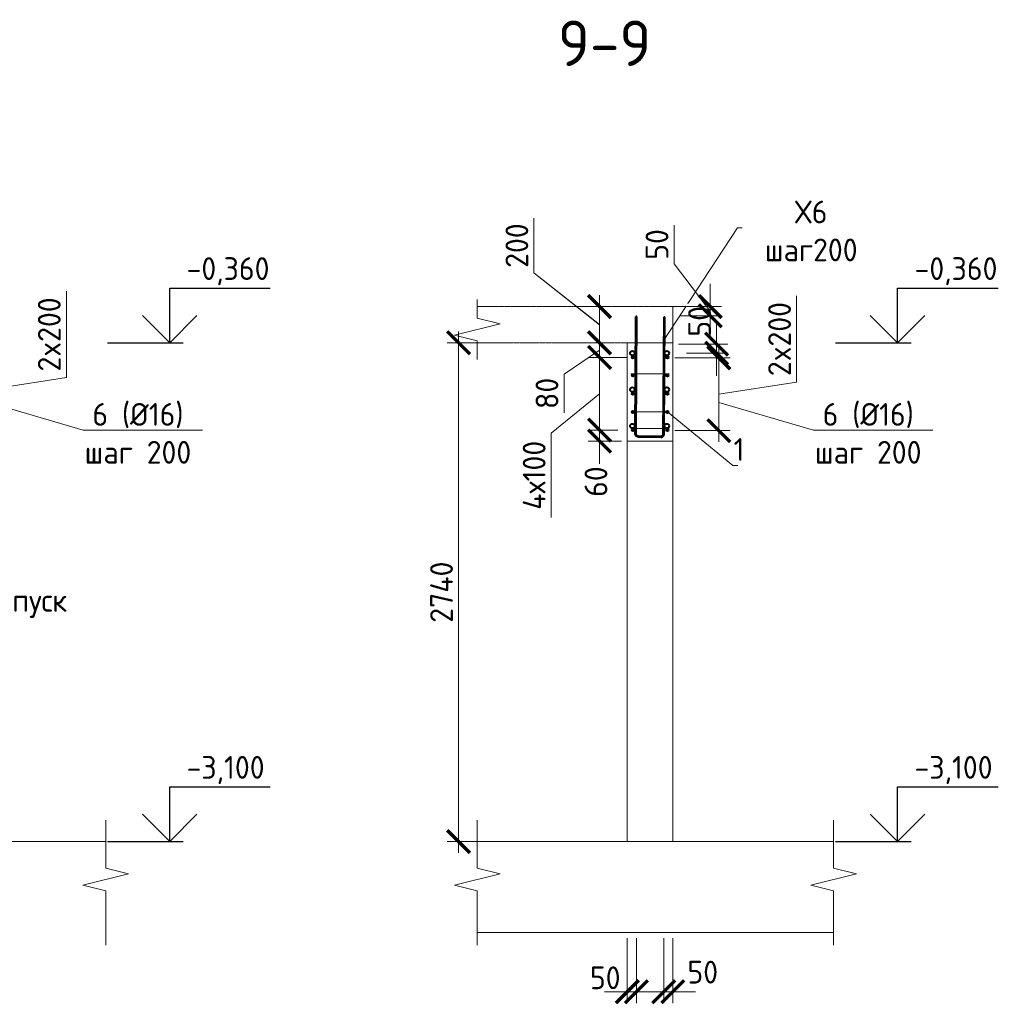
# Model space of a CAD drawing. Header units: millimetres. Extents: x 349531 to 1063351, y -131924 to 96186.
# Tile 120 of 230: x 591659 to 602447, y -43810 to -32992. Entities that reach past the tile are written whole.
import ezdxf
from ezdxf import colors
from ezdxf.entities.mleader import LeaderData, LeaderLine
from ezdxf.math import Vec2, Vec3

# ---------------------------------------------------------------- set-up
doc = ezdxf.new("R2010")
doc.units = ezdxf.units.MM
doc.linetypes.add('01 Штриховая _4 мм_', pattern=[6, 3.5, -2.5])
for name, color, linetype, lineweight in [('AF_Perekritie', 90, 'Continuous', 18), ('AF_Stena', 90, 'Continuous', 18), ('KR_Fundament', 253, 'Continuous', 18), ('Арм_хомуты', 133, 'Continuous', 18), ('Арм_шпильки', 143, 'Continuous', 18), ('Армирование', 3, 'Continuous', 40), ('подоснова', 151, 'Continuous', 5), ('РАЗМЕРЫ', 1, 'Continuous', 9)]:
    doc.layers.add(name, color=color, linetype=linetype, lineweight=lineweight)
doc.styles.add('GOST 2.304', font='CS_Gost2304.shx')
doc.styles.add('GOST-2.304_Type-B', font='GOST_Common.ttf')
doc.dimstyles.new('мой 25', dxfattribs={"dimscale": 100, "dimtxt": 2.5, "dimasz": 2.5, "dimexe": 1.25, "dimexo": 0.625, "dimtad": 1, "dimdec": 0, "dimlfac": 0.5, "dimtxsty": 'GOST-2.304_Type-B', "dimblk": 'ARCHTICK', "dimcen": 2.5, "dimdle": 1.25, "dimaunit": 1, "dimadec": 1, "dimazin": 2, "dimtfac": 1, "dimtdec": 0, "dimtmove": 1, "dimatfit": 3, "dimfxl": 6, "dimfxlon": 1, "dimtfill": 1, "dimlwd": -1, "dimlwe": -1, "dimarcsym": 0})

# ---------------------------------------------------------------- blocks, each defined once
blk = doc.blocks.new('_None')
blk = doc.blocks.new('_ArchTick')
at = {"color": 0, "linetype": 'ByBlock', "const_width": 0.15}
blk.add_lwpolyline([(-0.5, -0.5), (0.5, 0.5)], dxfattribs=at)
blk = doc.blocks.new('*D1188')
at = {"layer": 'DEFPOINTS', "color": 0, "transparency": 16777216}
for p in [(590771, -36656), (590771, -37456), (591317, -37456)]:
    blk.add_point(p, dxfattribs=at)
at = {"layer": 'РАЗМЕРЫ', "color": 0, "linetype": 'Continuous', "transparency": 16777216}
for p, q in [((592172, -36925), (592172, -35975)), ((591317, -36531), (591317, -37581)), ((590834, -36656), (591442, -36656)), ((591317, -37056), (592172, -36925)), ((590834, -37456), (591442, -37456))]:
    blk.add_line(p, q, dxfattribs=at)
at = {"layer": 'РАЗМЕРЫ', "color": 0, "transparency": 16777216, "xscale": 250, "yscale": 250, "zscale": 250}
for p, rotation in [((591317, -36656), 90), ((591317, -37456), 270)]:
    blk.add_blockref('_ArchTick', p, dxfattribs=dict(at, rotation=rotation))
at = {"layer": 'РАЗМЕРЫ', "color": 0, "transparency": 16777216, "insert": (591984, -36450), "char_height": 250, "attachment_point": 5, "rotation": 90, "style": 'GOST-2.304_Type-B', "bg_fill": 3, "box_fill_scale": 1.1, "bg_fill_color": 256, "bg_fill_true_color": 13158600, "bg_fill_transparency": 0}
blk.add_mtext('2x200', dxfattribs=at)
blk = doc.blocks.new('*D1189')
at = {"layer": 'DEFPOINTS', "color": 0, "lineweight": 50, "transparency": 16777216}
for p in [(598032, -36542), (598169, -36542), (598397, -36702)]:
    blk.add_point(p, dxfattribs=at)
at = {"layer": 'РАЗМЕРЫ', "color": 0, "linetype": 'Continuous', "transparency": 16777216}
for p, q in [((598032, -36827), (598032, -36417)), ((598106, -36542), (597907, -36542)), ((598032, -36622), (597642, -36886)), ((598334, -36702), (597907, -36702)), ((597642, -36886), (597642, -37311))]:
    blk.add_line(p, q, dxfattribs=at)
at = {"layer": 'РАЗМЕРЫ', "color": 0, "transparency": 16777216, "xscale": 250, "yscale": 250, "zscale": 250}
for p, rotation in [((598032, -36542), 90), ((598032, -36702), 270)]:
    blk.add_blockref('_ArchTick', p, dxfattribs=dict(at, rotation=rotation))
at = {"layer": 'РАЗМЕРЫ', "color": 0, "transparency": 16777216, "insert": (597454, -37098), "char_height": 250, "attachment_point": 5, "rotation": 90, "style": 'GOST-2.304_Type-B', "bg_fill": 3, "box_fill_scale": 1.1, "bg_fill_color": 256, "bg_fill_true_color": 13158600, "bg_fill_transparency": 0}
blk.add_mtext('80', dxfattribs=at)
blk = doc.blocks.new('*D808')
at = {"layer": 'DEFPOINTS', "color": 0, "lineweight": 50, "transparency": 16777216}
for p in [(597695, -36142), (598032, -36142), (597695, -36542)]:
    blk.add_point(p, dxfattribs=at)
at = {"layer": 'РАЗМЕРЫ', "color": 0, "linetype": 'Continuous', "transparency": 16777216}
for p, q in [((597311, -35772), (597311, -35172)), ((598032, -36342), (597311, -35772)), ((598032, -36667), (598032, -36017)), ((597758, -36142), (598157, -36142)), ((597758, -36542), (598157, -36542))]:
    blk.add_line(p, q, dxfattribs=at)
at = {"layer": 'РАЗМЕРЫ', "color": 0, "transparency": 16777216, "xscale": 250, "yscale": 250, "zscale": 250}
for p, rotation in [((598032, -36142), 90), ((598032, -36542), 270)]:
    blk.add_blockref('_ArchTick', p, dxfattribs=dict(at, rotation=rotation))
at = {"layer": 'РАЗМЕРЫ', "color": 0, "transparency": 16777216, "insert": (597123, -35472), "char_height": 250, "attachment_point": 5, "rotation": 90, "style": 'GOST-2.304_Type-B', "bg_fill": 3, "box_fill_scale": 1.1, "bg_fill_color": 256, "bg_fill_true_color": 13158600, "bg_fill_transparency": 0}
blk.add_mtext('200', dxfattribs=at)
blk = doc.blocks.new('*D809')
at = {"layer": 'DEFPOINTS', "color": 0, "lineweight": 50, "transparency": 16777216}
for p in [(598337, -43022), (598437, -43022), (598437, -43672)]:
    blk.add_point(p, dxfattribs=at)
at = {"layer": 'РАЗМЕРЫ', "color": 0, "linetype": 'Continuous', "transparency": 16777216}
for p, q in [((598337, -43084), (598337, -43797)), ((598437, -43084), (598437, -43797)), ((598337, -43672), (598087, -43672)), ((598337, -43672), (598437, -43672)), ((598437, -43672), (598687, -43672))]:
    blk.add_line(p, q, dxfattribs=at)
at = {"layer": 'РАЗМЕРЫ', "color": 0, "transparency": 16777216, "insert": (598094, -43519), "char_height": 250, "attachment_point": 5, "style": 'GOST-2.304_Type-B', "bg_fill": 3, "box_fill_scale": 1.1, "bg_fill_color": 256, "bg_fill_true_color": 13158600, "bg_fill_transparency": 0}
blk.add_mtext('50', dxfattribs=at)
at = {"layer": 'РАЗМЕРЫ', "color": 0, "transparency": 16777216, "xscale": 250, "yscale": 250, "zscale": 250}
blk.add_blockref('_ArchTick', (598337, -43672), dxfattribs=at)
at = {"layer": 'РАЗМЕРЫ', "color": 0, "transparency": 16777216, "xscale": 250, "yscale": 250, "zscale": 250, "rotation": 180}
blk.add_blockref('_ArchTick', (598437, -43672), dxfattribs=at)
blk = doc.blocks.new('*D810')
at = {"layer": 'DEFPOINTS', "color": 0, "lineweight": 50, "transparency": 16777216}
for p in [(598737, -43022), (598837, -43022), (598837, -43672)]:
    blk.add_point(p, dxfattribs=at)
at = {"layer": 'РАЗМЕРЫ', "color": 0, "linetype": 'Continuous', "transparency": 16777216}
for p, q in [((598737, -43084), (598737, -43797)), ((598837, -43084), (598837, -43797)), ((598737, -43672), (598487, -43672)), ((598737, -43672), (598837, -43672)), ((598837, -43672), (599087, -43672))]:
    blk.add_line(p, q, dxfattribs=at)
at = {"layer": 'РАЗМЕРЫ', "color": 0, "transparency": 16777216, "xscale": 250, "yscale": 250, "zscale": 250}
blk.add_blockref('_ArchTick', (598737, -43672), dxfattribs=at)
at = {"layer": 'РАЗМЕРЫ', "color": 0, "transparency": 16777216, "insert": (599166, -43457), "char_height": 250, "attachment_point": 5, "style": 'GOST-2.304_Type-B', "bg_fill": 3, "box_fill_scale": 1.1, "bg_fill_color": 256, "bg_fill_true_color": 13158600, "bg_fill_transparency": 0}
blk.add_mtext('50', dxfattribs=at)
at = {"layer": 'РАЗМЕРЫ', "color": 0, "transparency": 16777216, "xscale": 250, "yscale": 250, "zscale": 250, "rotation": 180}
blk.add_blockref('_ArchTick', (598837, -43672), dxfattribs=at)
blk = doc.blocks.new('*D811')
at = {"layer": 'DEFPOINTS', "color": 0, "lineweight": 50, "transparency": 16777216}
for p in [(598641, -36542), (596482, -42022), (598801, -42022)]:
    blk.add_point(p, dxfattribs=at)
at = {"layer": 'РАЗМЕРЫ', "color": 0, "linetype": 'Continuous', "transparency": 16777216}
for p, q in [((596482, -36417), (596482, -42147)), ((597082, -36542), (596357, -36542)), ((597082, -42022), (596357, -42022))]:
    blk.add_line(p, q, dxfattribs=at)
at = {"layer": 'РАЗМЕРЫ', "color": 0, "transparency": 16777216, "xscale": 250, "yscale": 250, "zscale": 250}
for p, rotation in [((596482, -36542), 90), ((596482, -42022), 270)]:
    blk.add_blockref('_ArchTick', p, dxfattribs=dict(at, rotation=rotation))
at = {"layer": 'РАЗМЕРЫ', "color": 0, "transparency": 16777216, "insert": (596295, -39282), "char_height": 250, "attachment_point": 5, "rotation": 90, "style": 'GOST-2.304_Type-B', "bg_fill": 3, "box_fill_scale": 1.1, "bg_fill_color": 256, "bg_fill_true_color": 13158600, "bg_fill_transparency": 0}
blk.add_mtext('2740', dxfattribs=at)
blk = doc.blocks.new('*D1190')
at = {"layer": 'DEFPOINTS', "color": 0, "lineweight": 50, "transparency": 16777216}
for p in [(598397, -36702), (598032, -37502), (598295, -37502)]:
    blk.add_point(p, dxfattribs=at)
at = {"layer": 'РАЗМЕРЫ', "color": 0, "linetype": 'Continuous', "transparency": 16777216}
for p, q in [((598032, -36577), (598032, -37627)), ((598334, -36702), (597907, -36702)), ((598032, -37102), (597500, -37535)), ((597500, -37535), (597500, -38460)), ((598232, -37502), (597907, -37502))]:
    blk.add_line(p, q, dxfattribs=at)
at = {"layer": 'РАЗМЕРЫ', "color": 0, "transparency": 16777216, "xscale": 250, "yscale": 250, "zscale": 250}
for p, rotation in [((598032, -36702), 90), ((598032, -37502), 270)]:
    blk.add_blockref('_ArchTick', p, dxfattribs=dict(at, rotation=rotation))
at = {"layer": 'РАЗМЕРЫ', "color": 0, "transparency": 16777216, "insert": (597313, -37998), "char_height": 250, "attachment_point": 5, "rotation": 90, "style": 'GOST-2.304_Type-B', "bg_fill": 3, "box_fill_scale": 1.1, "bg_fill_color": 256, "bg_fill_true_color": 13158600, "bg_fill_transparency": 0}
blk.add_mtext('4х100', dxfattribs=at)
blk = doc.blocks.new('*D812')
at = {"layer": 'DEFPOINTS', "color": 0, "lineweight": 50, "transparency": 16777216}
for p in [(597695, -36144), (598032, -36144), (597695, -36544)]:
    blk.add_point(p, dxfattribs=at)
at = {"layer": 'РАЗМЕРЫ', "color": 0, "linetype": 'Continuous', "transparency": 16777216}
for p, q in [((597311, -35774), (597311, -35174)), ((598032, -36344), (597311, -35774)), ((598032, -36669), (598032, -36019)), ((597758, -36144), (598157, -36144)), ((597758, -36544), (598157, -36544))]:
    blk.add_line(p, q, dxfattribs=at)
at = {"layer": 'РАЗМЕРЫ', "color": 0, "transparency": 16777216, "xscale": 250, "yscale": 250, "zscale": 250}
for p, rotation in [((598032, -36144), 90), ((598032, -36544), 270)]:
    blk.add_blockref('_ArchTick', p, dxfattribs=dict(at, rotation=rotation))
at = {"layer": 'РАЗМЕРЫ', "color": 0, "transparency": 16777216, "insert": (597123, -35474), "char_height": 250, "attachment_point": 5, "rotation": 90, "style": 'GOST-2.304_Type-B', "bg_fill": 3, "box_fill_scale": 1.1, "bg_fill_color": 256, "bg_fill_true_color": 13158600, "bg_fill_transparency": 0}
blk.add_mtext('200', dxfattribs=at)
blk = doc.blocks.new('*D813')
at = {"layer": 'DEFPOINTS', "color": 0, "lineweight": 50, "transparency": 16777216}
for p in [(598797, -36707), (598797, -37507), (599343, -37507)]:
    blk.add_point(p, dxfattribs=at)
at = {"layer": 'РАЗМЕРЫ', "color": 0, "linetype": 'Continuous', "transparency": 16777216}
for p, q in [((600198, -36976), (600198, -36026)), ((599343, -36582), (599343, -37632)), ((598860, -36707), (599468, -36707)), ((599343, -37107), (600198, -36976)), ((598860, -37507), (599468, -37507))]:
    blk.add_line(p, q, dxfattribs=at)
at = {"layer": 'РАЗМЕРЫ', "color": 0, "transparency": 16777216, "xscale": 250, "yscale": 250, "zscale": 250}
for p, rotation in [((599343, -36707), 90), ((599343, -37507), 270)]:
    blk.add_blockref('_ArchTick', p, dxfattribs=dict(at, rotation=rotation))
at = {"layer": 'РАЗМЕРЫ', "color": 0, "transparency": 16777216, "insert": (600010, -36501), "char_height": 250, "attachment_point": 5, "rotation": 90, "style": 'GOST-2.304_Type-B', "bg_fill": 3, "box_fill_scale": 1.1, "bg_fill_color": 256, "bg_fill_true_color": 13158600, "bg_fill_transparency": 0}
blk.add_mtext('2x200', dxfattribs=at)
blk = doc.blocks.new('*D814')
at = {"layer": 'DEFPOINTS', "color": 0, "lineweight": 50, "transparency": 16777216}
for p in [(598837, -36556), (599318, -36556), (598924, -36656)]:
    blk.add_point(p, dxfattribs=at)
at = {"layer": 'РАЗМЕРЫ', "color": 0, "linetype": 'Continuous', "transparency": 16777216}
for p, q in [((599318, -36556), (599318, -36306)), ((598899, -36556), (599443, -36556)), ((599318, -36656), (599318, -36556)), ((598986, -36656), (599443, -36656)), ((599318, -36656), (599318, -36906))]:
    blk.add_line(p, q, dxfattribs=at)
at = {"layer": 'РАЗМЕРЫ', "color": 0, "transparency": 16777216, "insert": (599131, -36306), "char_height": 250, "attachment_point": 5, "rotation": 90, "style": 'GOST-2.304_Type-B', "bg_fill": 3, "box_fill_scale": 1.1, "bg_fill_color": 256, "bg_fill_true_color": 13158600, "bg_fill_transparency": 0}
blk.add_mtext('50', dxfattribs=at)
at = {"layer": 'РАЗМЕРЫ', "color": 0, "transparency": 16777216, "xscale": 250, "yscale": 250, "zscale": 250}
for p, rotation in [((599318, -36556), 270), ((599318, -36656), 90)]:
    blk.add_blockref('_ArchTick', p, dxfattribs=dict(at, rotation=rotation))
blk = doc.blocks.new('*D1191')
at = {"layer": 'DEFPOINTS', "color": 0, "lineweight": 50, "transparency": 16777216}
for p in [(598295, -37502), (598032, -37622), (598337, -37622)]:
    blk.add_point(p, dxfattribs=at)
at = {"layer": 'РАЗМЕРЫ', "color": 0, "linetype": 'Continuous', "transparency": 16777216}
for p, q in [((598032, -37502), (598032, -37252)), ((598232, -37502), (597907, -37502)), ((598032, -37502), (598032, -37622)), ((598274, -37622), (597907, -37622)), ((598032, -37622), (598032, -37872))]:
    blk.add_line(p, q, dxfattribs=at)
at = {"layer": 'РАЗМЕРЫ', "color": 0, "transparency": 16777216, "xscale": 250, "yscale": 250, "zscale": 250}
for p, rotation in [((598032, -37502), 270), ((598032, -37622), 90)]:
    blk.add_blockref('_ArchTick', p, dxfattribs=dict(at, rotation=rotation))
at = {"layer": 'РАЗМЕРЫ', "color": 0, "transparency": 16777216, "insert": (597992, -38067), "char_height": 250, "attachment_point": 5, "rotation": 90, "style": 'GOST-2.304_Type-B', "bg_fill": 3, "box_fill_scale": 1.1, "bg_fill_color": 256, "bg_fill_true_color": 13158600, "bg_fill_transparency": 0}
blk.add_mtext('60', dxfattribs=at)
blk = doc.blocks.new('*U1666')
at = {"color": 0, "linetype": 'ByBlock', "lineweight": -2}
for p, q in [((-159, 26), (-151, 1315)), ((-141, 1315), (-151, 1315)), ((-149, 26), (-141, 1315)), ((149, 24), (157, 1313)), ((157, 1313), (167, 1313)), ((159, 24), (167, 1313)), ((-158, 17), (-159, 26)), ((-154, 8), (-158, 17)), ((-149, 1), (-154, 8)), ((-148, 19), (-149, 26)), ((-142, -4), (-149, 1)), ((-146, 13), (-148, 19)), ((-142, 8), (-146, 13)), ((-137, 4), (-142, 8)), ((-131, 2), (-137, 4)), ((-124, 1), (-131, 2)), ((-124, 1), (124, -1)), ((124, -1), (131, 0)), ((131, 0), (137, 3)), ((137, 3), (142, 6)), ((142, 6), (146, 12)), ((146, 12), (148, 18)), ((148, 18), (149, 24)), ((149, -1), (155, 7)), ((155, 7), (158, 15)), ((158, 15), (159, 24)), ((-133, -8), (-142, -4)), ((-124, -9), (-133, -8)), ((124, -11), (-124, -9)), ((124, -11), (133, -10)), ((133, -10), (142, -6)), ((142, -6), (149, -1))]:
    blk.add_line(p, q, dxfattribs=at)
at = {"style": 'GOST 2.304', "oblique": 15, "flags": 9}
for tag, p in [('ПОЗИЦИЯ', (1051, -185)), ('ДИАМЕТР', (1051, -189)), ('КЛАСС', (1051, -194)), ('ДЛИНА', (1052, -199)), ('МАССА', (1052, -204))]:
    blk.add_attdef(tag, p, '', height=2.5, dxfattribs=at)
blk = doc.blocks.new('*D1667')
at = {"layer": 'DEFPOINTS', "color": 0, "transparency": 16777216}
for p in [(598767, -36144), (599248, -36144), (598854, -36245)]:
    blk.add_point(p, dxfattribs=at)
at = {"layer": 'РАЗМЕРЫ', "color": 0, "linetype": 'Continuous', "transparency": 16777216}
for p, q in [((598850, -35674), (598850, -35249)), ((599248, -36195), (598850, -35674)), ((599248, -36144), (599248, -35894)), ((598830, -36144), (599373, -36144)), ((599248, -36245), (599248, -36144)), ((599248, -36245), (599248, -36144)), ((598917, -36245), (599373, -36245)), ((599248, -36245), (599248, -36495))]:
    blk.add_line(p, q, dxfattribs=at)
at = {"layer": 'РАЗМЕРЫ', "color": 0, "transparency": 16777216, "xscale": 250, "yscale": 250, "zscale": 250}
for p, rotation in [((599248, -36144), 270), ((599248, -36245), 90)]:
    blk.add_blockref('_ArchTick', p, dxfattribs=dict(at, rotation=rotation))
at = {"layer": 'РАЗМЕРЫ', "color": 0, "transparency": 16777216, "insert": (598663, -35462), "char_height": 250, "attachment_point": 5, "rotation": 90, "style": 'GOST-2.304_Type-B', "bg_fill": 3, "box_fill_scale": 1.1, "bg_fill_color": 256, "bg_fill_true_color": 13158600, "bg_fill_transparency": 0}
blk.add_mtext('50', dxfattribs=at)

msp = doc.modelspace()

# ---------------------------------------------------------------- linework, layer by layer
for points in [[(593307.1, -35941.9), (594412.4, -35941.9)], [(593307.1, -36541.9), (593307.1, -35941.9)], [(601307.6, -35941.9), (602412.9, -35941.9)], [(601307.6, -36541.9), (601307.6, -35941.9)], [(593607.1, -36241.9), (593307.1, -36541.9), (593007.1, -36241.9)], [(601607.6, -36241.9), (601307.6, -36541.9), (601007.6, -36241.9)], [(592622.5, -36541.9), (593457.1, -36541.9)], [(600623.1, -36541.9), (601457.6, -36541.9)], [(593307.1, -41421.9), (594412.4, -41421.9)], [(593307.1, -42021.9), (593307.1, -41421.9)], [(601307.6, -41421.9), (602412.9, -41421.9)], [(601307.6, -42021.9), (601307.6, -41421.9)], [(593607.1, -41721.9), (593307.1, -42021.9), (593007.1, -41721.9)], [(601607.6, -41721.9), (601307.6, -42021.9), (601007.6, -41721.9)], [(592622.5, -42021.9), (593457.1, -42021.9)], [(600623.1, -42021.9), (601457.6, -42021.9)]]:
    msp.add_lwpolyline(points)
at = {"layer": 'AF_Perekritie', "linetype": '01 Штриховая _4 мм_', "lineweight": 9}
for p, q in [((598836.8, -36141.9), (596688.2, -36141.9)), ((596688.2, -36541.9), (598836.8, -36541.9))]:
    msp.add_line(p, q, dxfattribs=at)
at = {"layer": 'AF_Stena', "lineweight": 20}
for p, q in [((598336.8, -36541.9), (598336.8, -42021.9)), ((598836.8, -36541.9), (598336.8, -36541.9)), ((598836.8, -42021.9), (598836.8, -36541.9))]:
    msp.add_line(p, q, dxfattribs=at)
for points in [[(596688.2, -36216.9), (596688.2, -36066.9)], [(596688.2, -36216.9), (596688.2, -36271.9)], [(596938.2, -36334.4), (596438.2, -36459.4)], [(596688.2, -36271.9), (596938.2, -36334.4)], [(596438.2, -36459.4), (596688.2, -36521.9)], [(596688.2, -36521.9), (596688.2, -36576.9)], [(596688.2, -36576.9), (596688.2, -36726.9)], [(592604.1, -42257.8), (592604.1, -41786)], [(596688.2, -42257.8), (596688.2, -41786)], [(600604.6, -42257.8), (600604.6, -41786)], [(592604.1, -42257.8), (592604.1, -42312.8)], [(596688.2, -42257.8), (596688.2, -42312.8)], [(600604.6, -42257.8), (600604.6, -42312.8)], [(592854.1, -42375.3), (592354.1, -42500.3)], [(592604.1, -42312.8), (592854.1, -42375.3)], [(596938.2, -42375.3), (596438.2, -42500.3)], [(596688.2, -42312.8), (596938.2, -42375.3)], [(600854.6, -42375.3), (600354.6, -42500.3)], [(600604.6, -42312.8), (600854.6, -42375.3)], [(592354.1, -42500.3), (592604.1, -42562.8)], [(596438.2, -42500.3), (596688.2, -42562.8)], [(600354.6, -42500.3), (600604.6, -42562.8)], [(592604.1, -42562.8), (592604.1, -42617.8)], [(592604.1, -42617.8), (592604.1, -43161.9)], [(596688.2, -42562.8), (596688.2, -42617.8)], [(596688.2, -42617.8), (596688.2, -43161.9)], [(600604.6, -42562.8), (600604.6, -42617.8)], [(600604.6, -42617.8), (600604.6, -43161.9)]]:
    msp.add_lwpolyline(points, dxfattribs=at)
at = {"layer": 'KR_Fundament', "lineweight": 9}
for p, q in [((592604.1, -42021.9), (588687.7, -42021.9)), ((600604.6, -42021.9), (596688.2, -42021.9)), ((596688.2, -43021.9), (600604.6, -43021.9))]:
    msp.add_line(p, q, dxfattribs=at)
at = {"layer": 'Арм_шпильки'}
msp.add_line((598376.8, -37481.9), (598796.8, -37481.9), dxfattribs=at)
at = {"layer": 'Армирование', "ltscale": 100}
for centre in [(598396.8, -36701.9), (598776.8, -36701.9), (598776.8, -37101.9), (598396.8, -37501.9), (598776.8, -37501.9)]:
    msp.add_circle(centre, 12, dxfattribs=at)

# ---------------------------------------------------------------- texts
at = {"style": 'GOST-2.304_Type-B'}
for s, p in [('-0,360', (593493, -35851.9)), ('-0,360', (601493.6, -35851.9)), ('-3,100', (593493, -41331.9)), ('-3,100', (601493.6, -41331.9))]:
    msp.add_text(s, height=250, dxfattribs=at).set_placement(p)
at = {"layer": 'РАЗМЕРЫ', "insert": (598087.8, -33250.9), "char_height": 500, "attachment_point": 5, "style": 'GOST-2.304_Type-B'}
msp.add_mtext_dynamic_manual_height_columns('9-9', width=3941.213, gutter_width=625, heights=[0], dxfattribs=at)

# ---------------------------------------------------------------- dimensions: what is measured, and where the dimension line sits
at = {"layer": 'РАЗМЕРЫ'}
dim = msp.add_linear_dim(base=(591317.5, -37456.1), p1=(590771.2, -36656.1), p2=(590771.2, -37456.1), angle=90, text='2x200', dimstyle='мой 25', dxfattribs=at)
dim.commit()
dim.dimension.update_dxf_attribs({"geometry": '*D1188', "text_midpoint": (592172, -36862.2), "dimtype": 160})

# ---------------------------------------------------------------- leaders
at = {"layer": 'подоснова'}
ml = msp.add_multileader_mtext('Standard', dxfattribs=at)
ml.set_content('Х6 шаг200', color=256, style='GOST-2.304_Type-B')
ml.set_leader_properties(color=256, linetype='ByLayer', lineweight=15)
ml.set_arrow_properties(name='NONE')
ml.build(insert=Vec2(0, 0))
ml.multileader.update_dxf_attribs({"text_left_attachment_type": 6, "text_right_attachment_type": 6, "dogleg_length": 10, "arrow_head_size": 18})
ctx = ml.context
ctx.base_point, ctx.char_height, ctx.arrow_head_size, ctx.landing_gap_size, ctx.plane_origin = Vec3(599557.6, -35279.7), 250, 18, 20, Vec3(598083.5, -34656.4)
ctx.left_attachment, ctx.right_attachment, ctx.text_align_type = 6, 6, 1
notes = []
notes.append((ctx, [(0, (1, 1, 0), (599547.6, -35279.7), (1, 0), 10, [(1, [(598730.9, -36524.1)], 0, [])])]))
ctx.mtext.insert, ctx.mtext.width, ctx.mtext.alignment, ctx.mtext.flow_direction = Vec3(600357.9, -34979.7), 22.898, 2, 5
ml = msp.add_multileader_mtext('Standard', dxfattribs=at)
ml.set_content('Выпуск', color=256, style='GOST-2.304_Type-B')
ml.set_leader_properties(color=256, linetype='ByLayer', lineweight=15)
ml.set_arrow_properties(name='NONE')
ml.build(insert=Vec2(0, 0))
ml.multileader.update_dxf_attribs({"text_left_attachment_type": 6, "text_right_attachment_type": 6, "dogleg_length": 10, "arrow_head_size": 18})
ctx = ml.context
ctx.base_point, ctx.char_height, ctx.arrow_head_size, ctx.landing_gap_size, ctx.plane_origin = Vec3(591132.6, -39572.1), 250, 18, 20, Vec3(589975.5, -39554)
ctx.left_attachment, ctx.right_attachment, ctx.text_align_type = 6, 6, 1
notes.append((ctx, [(0, (1, 1, 0), (591122.6, -39572.1), (1, 0), 10, [(1, [(590681.9, -40795.2), (590491.3, -40791.9)], 0, [])])]))
ctx.mtext.insert, ctx.mtext.width, ctx.mtext.alignment, ctx.mtext.flow_direction = Vec3(591665.1, -39247.1), 22.898, 2, 5
for ctx, leaders in notes:
    for number, flags, end, landing, length, lines in leaders:
        leader = LeaderData()
        leader.index, (leader.has_last_leader_line, leader.has_dogleg_vector, leader.attachment_direction) = number, flags
        leader.last_leader_point, leader.dogleg_vector, leader.dogleg_length = Vec3(end), Vec3(landing), length
        for number, points, colour, breaks in lines:
            line = LeaderLine()
            line.index, line.vertices, line.color, line.breaks = number, Vec3.list(points), colors.encode_raw_color(colour), breaks
            leader.lines.append(line)
        ctx.leaders.append(leader)

# ---------------------------------------------------------------- next in the draw order: dimensions: what is measured, and where the dimension line sits
at = {"layer": 'РАЗМЕРЫ'}
dim = msp.add_linear_dim(base=(598031.5, -36541.9), p1=(598396.8, -36701.9), p2=(598168.7, -36541.9), angle=90, dimstyle='мой 25', dxfattribs=at)
dim.commit()
dim.dimension.update_dxf_attribs({"geometry": '*D1189', "text_midpoint": (597641.7, -36948.1), "dimtype": 160})
dim = msp.add_linear_dim(base=(598436.8, -43672.1), p1=(598336.8, -43021.9), p2=(598436.8, -43021.9), dimstyle='мой 25', dxfattribs=at)
dim.commit()
dim.dimension.update_dxf_attribs({"geometry": '*D809', "text_midpoint": (598094.2, -43706.6), "dimtype": 160})

# ---------------------------------------------------------------- next in the draw order: leaders
at = {"layer": 'подоснова', "color": 2, "ltscale": 0.3}
ml = msp.add_multileader_mtext('Standard', dxfattribs=at)
ml.set_content('6 (%%C16)\\Pшаг 200', color=2, style='GOST-2.304_Type-B')
ml.set_leader_properties(color=256, linetype='ByLayer', lineweight=15)
ml.set_arrow_properties(name='NONE')
ml.build(insert=Vec2(0, 0))
ml.multileader.update_dxf_attribs({"text_left_attachment_type": 6, "text_right_attachment_type": 6, "dogleg_length": 0.1, "arrow_head_size": 18})
ctx = ml.context
ctx.base_point, ctx.char_height, ctx.arrow_head_size, ctx.landing_gap_size, ctx.plane_origin = Vec3(592358.1, -37503.6), 250, 18, 20, Vec3(581896.7, -38210.5)
ctx.left_attachment, ctx.right_attachment, ctx.text_align_type = 6, 6, 1
notes = []
notes.append((ctx, [(0, (1, 1, 0), (592358, -37503.6), (1, 0), 0.1, [(0, [(591317.5, -37197.1)], 0, [])])]))
ctx.mtext.insert, ctx.mtext.alignment, ctx.mtext.flow_direction = Vec3(592958.4, -37203.6), 2, 5
for ctx, leaders in notes:
    for number, flags, end, landing, length, lines in leaders:
        leader = LeaderData()
        leader.index, (leader.has_last_leader_line, leader.has_dogleg_vector, leader.attachment_direction) = number, flags
        leader.last_leader_point, leader.dogleg_vector, leader.dogleg_length = Vec3(end), Vec3(landing), length
        for number, points, colour, breaks in lines:
            line = LeaderLine()
            line.index, line.vertices, line.color, line.breaks = number, Vec3.list(points), colors.encode_raw_color(colour), breaks
            leader.lines.append(line)
        ctx.leaders.append(leader)

# ---------------------------------------------------------------- next in the draw order: linework, layer by layer
at = {"layer": 'Армирование', "ltscale": 100}
msp.add_circle((598396.8, -37101.9), 12, dxfattribs=at)

# ---------------------------------------------------------------- next in the draw order: dimensions: what is measured, and where the dimension line sits
at = {"layer": 'РАЗМЕРЫ'}
dim = msp.add_linear_dim(base=(598031.5, -36141.9), p1=(597695.1, -36541.9), p2=(597695.3, -36141.9), angle=90, dimstyle='мой 25', dxfattribs=at)
dim.commit()
dim.dimension.update_dxf_attribs({"geometry": '*D808', "text_midpoint": (597310.6, -35709.2), "dimtype": 160})
dim = msp.add_linear_dim(base=(598836.8, -43672.1), p1=(598736.8, -43021.9), p2=(598836.8, -43021.9), dimstyle='мой 25', dxfattribs=at)
dim.commit()
dim.dimension.update_dxf_attribs({"geometry": '*D810', "text_midpoint": (599166.4, -43644), "dimtype": 160})

# ---------------------------------------------------------------- next in the draw order: dimensions: what is measured, and where the dimension line sits
dim = msp.add_linear_dim(base=(596482.2, -42021.9), p1=(598641.5, -36541.9), p2=(598801, -42021.9), angle=90, dimstyle='мой 25', dxfattribs=at)
dim.commit()
dim.dimension.update_dxf_attribs({"geometry": '*D811', "text_midpoint": (596294.7, -39281.9)})

# ---------------------------------------------------------------- next in the draw order: linework, layer by layer
at = {"layer": 'AF_Stena', "lineweight": 20}
msp.add_line((598836.8, -36541.9), (598836.8, -36142.9), dxfattribs=at)
at = {"layer": 'Арм_шпильки'}
msp.add_line((598376.8, -36881.9), (598796.8, -36881.9), dxfattribs=at)
at = {"layer": 'Армирование', "ltscale": 100}
for centre, radius in [((598771.7, -36656.1), 25), ((598396.8, -36901.9), 12), ((598776.8, -36901.9), 12), ((598771.7, -37056.1), 25), ((598396.8, -37301.9), 12), ((598776.8, -37301.9), 12), ((598771.7, -37456.1), 25)]:
    msp.add_circle(centre, radius, dxfattribs=at)

# ---------------------------------------------------------------- next in the draw order: dimensions: what is measured, and where the dimension line sits
at = {"layer": 'РАЗМЕРЫ'}
for base, p1, p2, text, picture, middle in [((599343.5, -37507.1), (598797.2, -36707.1), (598797.2, -37507.1), '2x200', '*D813', (600198, -36913.2)), ((598031.5, -37501.9), (598396.8, -36701.9), (598294.7, -37501.9), '4х100', '*D1190', (597500.3, -37597.7))]:
    dim = msp.add_linear_dim(base=base, p1=p1, p2=p2, angle=90, text=text, dimstyle='мой 25', dxfattribs=at)
    dim.commit()
    dim.dimension.update_dxf_attribs({"geometry": picture, "text_midpoint": middle, "dimtype": 160})

# ---------------------------------------------------------------- next in the draw order: linework, layer by layer
at = {"layer": 'AF_Stena', "lineweight": 20}
msp.add_line((598336.8, -37621.9), (598836.8, -37621.9), dxfattribs=at)
at = {"layer": 'Армирование', "ltscale": 100}
for centre in [(598391.7, -36656.1), (598391.7, -37056.1), (598391.7, -37456.1)]:
    msp.add_circle(centre, 25, dxfattribs=at)

# ---------------------------------------------------------------- next in the draw order: block references
at = {"layer": 'Арм_хомуты', "lineweight": 40}
msp.add_blockref('*U1666', (598583, -37568.5), dxfattribs=at)

# ---------------------------------------------------------------- next in the draw order: dimensions: what is measured, and where the dimension line sits
at = {"layer": 'РАЗМЕРЫ'}
for base, p1, p2, picture, middle in [((598031.5, -36144.3), (597695.1, -36544.3), (597695.3, -36144.3), '*D812', (597310.6, -35711.6)), ((599318, -36555.9), (598923.8, -36656.1), (598836.8, -36555.9), '*D814', (599318, -36305.9))]:
    dim = msp.add_linear_dim(base=base, p1=p1, p2=p2, angle=90, dimstyle='мой 25', dxfattribs=at)
    dim.commit()
    dim.dimension.update_dxf_attribs({"geometry": picture, "text_midpoint": middle, "dimtype": 160})

# ---------------------------------------------------------------- next in the draw order: leaders
at = {"layer": 'подоснова', "color": 2, "ltscale": 0.3}
ml = msp.add_multileader_mtext('Standard', dxfattribs=at)
ml.set_content('6 (%%C16)\\Pшаг 200', color=2, style='GOST-2.304_Type-B')
ml.set_leader_properties(color=256, linetype='ByLayer', lineweight=15)
ml.set_arrow_properties(name='NONE')
ml.build(insert=Vec2(0, 0))
ml.multileader.update_dxf_attribs({"text_left_attachment_type": 6, "text_right_attachment_type": 6, "dogleg_length": 0.1, "arrow_head_size": 18})
ctx = ml.context
ctx.base_point, ctx.char_height, ctx.arrow_head_size, ctx.landing_gap_size, ctx.plane_origin = Vec3(600384.1, -37503.6), 250, 18, 20, Vec3(589922.7, -38210.5)
ctx.left_attachment, ctx.right_attachment, ctx.text_align_type = 6, 6, 1
notes = []
notes.append((ctx, [(0, (1, 1, 0), (600384, -37503.6), (1, 0), 0.1, [(0, [(599343.5, -37197.1)], 0, [])])]))
ctx.mtext.insert, ctx.mtext.alignment, ctx.mtext.flow_direction = Vec3(600984.4, -37203.6), 2, 5
at = {"layer": 'подоснова'}
ml = msp.add_multileader_mtext('Standard', dxfattribs=at)
ml.set_content('1 ', color=256, style='GOST-2.304_Type-B')
ml.set_leader_properties(color=256, linetype='ByLayer', lineweight=15)
ml.set_arrow_properties(name='NONE')
ml.build(insert=Vec2(0, 0))
ml.multileader.update_dxf_attribs({"text_left_attachment_type": 6, "text_right_attachment_type": 6, "dogleg_length": 10, "arrow_head_size": 18})
ctx = ml.context
ctx.base_point, ctx.char_height, ctx.arrow_head_size, ctx.landing_gap_size, ctx.plane_origin = Vec3(599507.4, -37889.3), 250, 18, 20, Vec3(598512.9, -37449)
ctx.left_attachment, ctx.right_attachment, ctx.text_align_type = 6, 6, 1
notes.append((ctx, [(0, (1, 1, 0), (599497.4, -37889.3), (1, 0), 10, [(1, [(598396.8, -37301.9), (598776.8, -37301.9)], 0, [])])]))
ctx.mtext.insert, ctx.mtext.width, ctx.mtext.alignment, ctx.mtext.flow_direction = Vec3(599564.9, -37589.3), 22.898, 2, 5
for ctx, leaders in notes:
    for number, flags, end, landing, length, lines in leaders:
        leader = LeaderData()
        leader.index, (leader.has_last_leader_line, leader.has_dogleg_vector, leader.attachment_direction) = number, flags
        leader.last_leader_point, leader.dogleg_vector, leader.dogleg_length = Vec3(end), Vec3(landing), length
        for number, points, colour, breaks in lines:
            line = LeaderLine()
            line.index, line.vertices, line.color, line.breaks = number, Vec3.list(points), colors.encode_raw_color(colour), breaks
            leader.lines.append(line)
        ctx.leaders.append(leader)

# ---------------------------------------------------------------- next in the draw order: dimensions: what is measured, and where the dimension line sits
at = {"layer": 'РАЗМЕРЫ'}
for base, p1, p2, picture, middle in [((599248.4, -36144.4), (598854.2, -36244.7), (598767.1, -36144.4), '*D1667', (598850.1, -35611.7)), ((598031.5, -37621.9), (598294.7, -37501.9), (598336.8, -37621.9), '*D1191', (598179.1, -38066.6))]:
    dim = msp.add_linear_dim(base=base, p1=p1, p2=p2, angle=90, dimstyle='мой 25', dxfattribs=at)
    dim.commit()
    dim.dimension.update_dxf_attribs({"geometry": picture, "text_midpoint": middle, "dimtype": 160})

doc.saveas('drawing.dxf')
